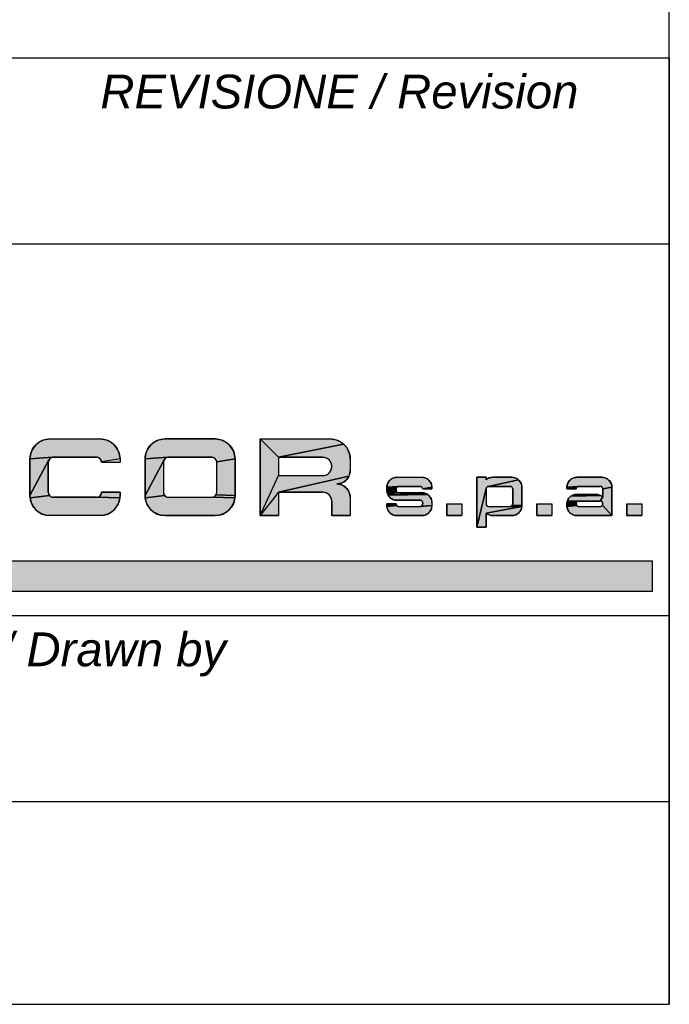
# Model space of a CAD drawing. Extents: x -1598 to 1181, y 8 to 1360.
# Tile 46 of 62: x 1143 to 1181, y 8 to 66. Entities that reach past the tile are written whole.
import ezdxf

# ---------------------------------------------------------------- set-up
doc = ezdxf.new("R2010")
doc.units = 0
doc.header["$LTSCALE"] = 65.395
doc.layers.get('0').update_dxf_attribs({"linetype": 'CONTINUOUS'})
doc.layers.add('7_ALL_NOTE', color=7, linetype='CONTINUOUS')
doc.styles.add('TEXTSTYLE_2', font='ariali.ttf')

# ---------------------------------------------------------------- blocks, each defined once
blk = doc.blocks.new('SICOR_LOGO_BL0', base_point=(1142.225, 40.445))
at = {"linetype": 'CONTINUOUS'}
for points in [[(1144.271, 41.441), (1144.395, 41.447), (1147.352, 41.447), (1147.475, 41.441), (1147.597, 41.421), (1147.717, 41.389), (1147.833, 41.345), (1147.943, 41.289), (1148.047, 41.221), (1148.143, 41.143), (1148.23, 41.056), (1148.308, 40.96), (1148.376, 40.856), (1148.432, 40.745), (1148.476, 40.63), (1148.508, 40.51), (1148.528, 40.388), (1148.534, 40.264), (1147.448, 40.098), (1147.444, 40.129), (1147.436, 40.159), (1147.425, 40.188), (1147.411, 40.215), (1147.394, 40.241), (1147.374, 40.265), (1147.352, 40.287), (1147.328, 40.306), (1147.302, 40.323), (1147.275, 40.337), (1147.246, 40.348), (1147.216, 40.356), (1147.185, 40.361), (1147.154, 40.363), (1144.592, 40.363), (1144.561, 40.361), (1143.212, 40.264), (1143.219, 40.388), (1143.238, 40.51), (1143.27, 40.63), (1143.314, 40.745), (1143.37, 40.856), (1143.438, 40.96), (1143.516, 41.056), (1143.603, 41.143), (1143.7, 41.221), (1143.803, 41.289), (1143.914, 41.345), (1144.029, 41.389), (1144.149, 41.421)], [(1151.072, 41.441), (1151.195, 41.447), (1154.152, 41.447), (1154.276, 41.441), (1154.398, 41.421), (1154.518, 41.389), (1154.633, 41.345), (1154.744, 41.289), (1154.847, 41.221), (1154.944, 41.143), (1155.031, 41.056), (1155.109, 40.96), (1155.176, 40.856), (1155.233, 40.745), (1155.277, 40.63), (1155.309, 40.51), (1155.328, 40.388), (1155.335, 40.264), (1154.249, 40.098), (1154.244, 40.129), (1154.236, 40.159), (1154.225, 40.188), (1154.211, 40.215), (1154.194, 40.241), (1154.175, 40.265), (1154.153, 40.287), (1154.129, 40.306), (1154.103, 40.323), (1154.075, 40.337), (1154.046, 40.348), (1154.017, 40.356), (1153.986, 40.361), (1153.955, 40.363), (1151.393, 40.363), (1151.362, 40.361), (1150.013, 40.264), (1150.019, 40.388), (1150.039, 40.51), (1150.071, 40.63), (1150.115, 40.745), (1150.171, 40.856), (1150.239, 40.96), (1150.316, 41.056), (1150.404, 41.143), (1150.5, 41.221), (1150.604, 41.289), (1150.714, 41.345), (1150.83, 41.389), (1150.949, 41.421)], [(1161.744, 41.143), (1157.897, 40.363), (1156.813, 41.447), (1160.953, 41.447), (1161.076, 41.441), (1161.199, 41.421), (1161.318, 41.389), (1161.434, 41.345), (1161.544, 41.289), (1161.648, 41.221)], [(1157.897, 40.363), (1161.744, 41.143), (1161.832, 41.056), (1161.91, 40.96), (1161.977, 40.856), (1162.033, 40.745), (1162.078, 40.63), (1162.11, 40.51), (1162.129, 40.388), (1162.136, 40.264), (1162.136, 39.574), (1162.131, 39.492), (1162.118, 39.411), (1162.097, 39.331), (1162.067, 39.254), (1157.897, 38.293), (1156.813, 36.913), (1157.897, 39.279), (1160.509, 39.279), (1160.566, 39.282), (1160.622, 39.291), (1160.677, 39.305), (1160.73, 39.326), (1160.78, 39.351), (1160.828, 39.382), (1160.872, 39.418), (1160.912, 39.458), (1160.948, 39.502), (1160.979, 39.55), (1161.005, 39.6), (1161.025, 39.653), (1161.04, 39.708), (1161.048, 39.764), (1161.051, 39.821), (1161.048, 39.878), (1161.04, 39.934), (1161.025, 39.988), (1161.005, 40.041), (1160.979, 40.092), (1160.948, 40.139), (1160.912, 40.184), (1160.872, 40.224), (1160.828, 40.259), (1160.78, 40.29), (1160.73, 40.316), (1160.677, 40.336), (1160.622, 40.351), (1160.566, 40.36), (1160.509, 40.363)], [(1144.372, 40.265), (1144.353, 40.241), (1144.336, 40.215), (1143.212, 38.096), (1143.212, 40.264), (1144.561, 40.361), (1144.53, 40.356), (1144.501, 40.348), (1144.472, 40.337), (1144.444, 40.323), (1144.418, 40.306), (1144.394, 40.287)], [(1144.353, 38.119), (1144.372, 38.095), (1143.219, 37.972), (1143.212, 38.096), (1144.336, 40.215), (1144.322, 40.188), (1144.311, 40.159), (1144.303, 40.129), (1144.298, 40.098), (1144.296, 40.067), (1144.296, 38.293), (1144.298, 38.262), (1144.303, 38.232), (1144.311, 38.202), (1144.322, 38.173), (1144.336, 38.145)], [(1151.173, 40.265), (1151.153, 40.241), (1151.136, 40.215), (1150.013, 38.096), (1150.013, 40.264), (1151.362, 40.361), (1151.331, 40.356), (1151.301, 40.348), (1151.272, 40.337), (1151.245, 40.323), (1151.219, 40.306), (1151.195, 40.287)], [(1151.153, 38.119), (1151.173, 38.095), (1150.019, 37.972), (1150.013, 38.096), (1151.136, 40.215), (1151.122, 40.188), (1151.111, 40.159), (1151.103, 40.129), (1151.098, 40.098), (1151.097, 40.067), (1151.097, 38.293), (1151.098, 38.262), (1151.103, 38.232), (1151.111, 38.202), (1151.122, 38.173), (1151.136, 38.145)], [(1154.249, 40.098), (1155.335, 40.264), (1155.335, 38.096), (1154.211, 38.145), (1154.225, 38.173), (1154.236, 38.202), (1154.244, 38.232), (1154.249, 38.262), (1154.251, 38.293), (1154.251, 40.067)], [(1157.897, 38.293), (1162.067, 39.254), (1162.03, 39.18), (1161.985, 39.111), (1161.933, 39.047), (1161.875, 38.989), (1161.811, 38.937), (1161.741, 38.892), (1161.668, 38.854), (1161.591, 38.825), (1161.347, 38.786), (1161.429, 38.782), (1161.511, 38.769), (1161.591, 38.747), (1161.668, 38.718), (1161.741, 38.68), (1161.811, 38.635), (1161.875, 38.583), (1161.933, 38.525), (1161.985, 38.461), (1162.03, 38.392), (1162.067, 38.318), (1162.097, 38.241), (1162.118, 38.161), (1162.131, 38.08), (1162.136, 37.998), (1162.136, 36.913), (1161.051, 36.913), (1161.051, 37.751), (1161.048, 37.808), (1161.04, 37.864), (1161.025, 37.919), (1161.005, 37.972), (1160.979, 38.022), (1160.948, 38.07), (1160.912, 38.114), (1160.872, 38.154), (1160.828, 38.19), (1160.78, 38.221), (1160.73, 38.246), (1160.677, 38.267), (1160.622, 38.281), (1160.566, 38.29), (1160.509, 38.293)], [(1164.836, 39.177), (1164.898, 39.18), (1166.377, 39.18), (1166.438, 39.177), (1166.5, 39.167), (1166.559, 39.151), (1166.617, 39.129), (1166.672, 39.101), (1166.724, 39.067), (1166.772, 39.028), (1166.816, 38.985), (1166.855, 38.936), (1166.889, 38.885), (1166.917, 38.829), (1166.939, 38.772), (1166.955, 38.712), (1166.965, 38.651), (1166.968, 38.589), (1166.425, 38.506), (1166.423, 38.521), (1166.419, 38.536), (1166.413, 38.55), (1166.406, 38.564), (1166.398, 38.577), (1166.388, 38.589), (1166.377, 38.6), (1166.365, 38.61), (1166.352, 38.618), (1166.338, 38.625), (1166.324, 38.631), (1166.309, 38.635), (1166.294, 38.637), (1166.278, 38.638), (1164.997, 38.638), (1164.981, 38.637), (1164.307, 38.589), (1164.31, 38.651), (1164.32, 38.712), (1164.336, 38.772), (1164.358, 38.829), (1164.386, 38.885), (1164.42, 38.936), (1164.459, 38.985), (1164.503, 39.028), (1164.551, 39.067), (1164.603, 39.101), (1164.658, 39.129), (1164.715, 39.151), (1164.775, 39.167)], [(1170.519, 39.179), (1170.562, 39.18), (1171.696, 39.18), (1171.758, 39.177), (1171.819, 39.167), (1171.879, 39.151), (1171.936, 39.129), (1171.992, 39.101), (1172.043, 39.067), (1172.092, 39.028), (1170.285, 38.635), (1170.27, 38.631), (1170.256, 38.625), (1170.242, 38.618), (1170.229, 38.61), (1170.217, 38.6), (1170.206, 38.589), (1170.196, 38.577), (1170.188, 38.564), (1170.181, 38.55), (1170.175, 38.536), (1170.171, 38.521), (1169.626, 36.223), (1169.626, 39.18), (1170.168, 39.18), (1170.168, 39.03), (1170.201, 39.057), (1170.236, 39.082), (1170.273, 39.105), (1170.312, 39.124), (1170.351, 39.141), (1170.392, 39.155), (1170.434, 39.166), (1170.476, 39.174)], [(1175.478, 39.177), (1175.54, 39.18), (1177.018, 39.18), (1177.08, 39.177), (1177.141, 39.167), (1177.201, 39.151), (1177.259, 39.129), (1177.314, 39.101), (1177.366, 39.067), (1177.414, 39.028), (1177.458, 38.985), (1177.497, 38.936), (1177.53, 38.885), (1177.558, 38.829), (1177.581, 38.772), (1177.597, 38.712), (1177.606, 38.651), (1177.609, 38.589), (1177.067, 38.506), (1177.064, 38.521), (1177.06, 38.536), (1177.055, 38.55), (1177.048, 38.564), (1177.039, 38.577), (1177.029, 38.589), (1177.018, 38.6), (1177.006, 38.61), (1176.993, 38.618), (1176.98, 38.625), (1176.965, 38.631), (1176.95, 38.635), (1176.935, 38.637), (1176.92, 38.638), (1175.638, 38.638), (1175.623, 38.637), (1174.948, 38.589), (1174.952, 38.651), (1174.961, 38.712), (1174.977, 38.772), (1174.999, 38.829), (1175.028, 38.885), (1175.061, 38.936), (1175.1, 38.985), (1175.144, 39.028), (1175.192, 39.067), (1175.244, 39.101), (1175.299, 39.129), (1175.357, 39.151), (1175.417, 39.167)], [(1164.887, 38.589), (1164.877, 38.577), (1164.307, 38.412), (1164.307, 38.589), (1164.981, 38.637), (1164.966, 38.635), (1164.951, 38.631), (1164.937, 38.625), (1164.923, 38.618), (1164.91, 38.61), (1164.898, 38.6)], [(1164.849, 38.421), (1164.85, 38.406), (1164.31, 38.35), (1164.307, 38.412), (1164.877, 38.577), (1164.869, 38.564), (1164.862, 38.55), (1164.856, 38.536), (1164.852, 38.521), (1164.85, 38.506), (1164.849, 38.49)], [(1171.597, 37.455), (1171.613, 37.456), (1172.284, 37.443), (1170.168, 37.064), (1170.168, 36.223), (1169.626, 36.223), (1170.171, 38.521), (1170.169, 38.506), (1170.168, 38.49), (1170.168, 37.603), (1170.169, 37.588), (1170.171, 37.573), (1170.175, 37.558), (1170.181, 37.543), (1170.188, 37.529), (1170.196, 37.516), (1170.206, 37.504), (1170.217, 37.493), (1170.229, 37.484), (1170.242, 37.475), (1170.256, 37.468), (1170.27, 37.463), (1170.285, 37.459), (1170.301, 37.456), (1170.316, 37.455)], [(1170.316, 38.638), (1170.301, 38.637), (1170.285, 38.635), (1172.092, 39.028), (1172.135, 38.985), (1172.174, 38.936), (1172.208, 38.885), (1172.236, 38.829), (1172.258, 38.772), (1172.274, 38.712), (1172.284, 38.651), (1172.287, 38.589), (1172.287, 38.49), (1172.287, 37.505), (1171.725, 37.529), (1171.732, 37.543), (1171.738, 37.558), (1171.742, 37.573), (1171.744, 37.588), (1171.745, 37.603), (1171.745, 38.49), (1171.744, 38.506), (1171.742, 38.521), (1171.738, 38.536), (1171.732, 38.55), (1171.725, 38.564), (1171.717, 38.577), (1171.707, 38.589), (1171.696, 38.6), (1171.684, 38.61), (1171.671, 38.618), (1171.657, 38.625), (1171.643, 38.631), (1171.628, 38.635), (1171.613, 38.637), (1171.597, 38.638)], [(1175.528, 38.589), (1175.519, 38.577), (1174.948, 38.49), (1174.948, 38.589), (1175.623, 38.637), (1175.608, 38.635), (1175.593, 38.631), (1175.578, 38.625), (1175.564, 38.618), (1175.551, 38.61), (1175.539, 38.6)], [(1175.491, 38.506), (1175.49, 38.49), (1174.948, 38.49), (1175.519, 38.577), (1175.51, 38.564), (1175.503, 38.55), (1175.498, 38.536), (1175.494, 38.521)], [(1177.067, 38.506), (1177.609, 38.589), (1177.609, 38.49), (1177.609, 36.913), (1177.048, 37.529), (1177.055, 37.543), (1177.06, 37.558), (1177.064, 37.573), (1177.067, 37.588), (1177.067, 37.628), (1177.067, 37.643), (1177.064, 37.659), (1177.06, 37.674), (1177.055, 37.688), (1177.048, 37.702), (1177.039, 37.715), (1177.029, 37.727), (1177.018, 37.738), (1177.006, 37.748), (1176.993, 37.756), (1176.98, 37.763), (1176.965, 37.769), (1176.95, 37.773), (1176.935, 37.775), (1176.92, 37.776), (1177.067, 38.019), (1177.067, 38.49)], [(1147.154, 37.998), (1147.185, 37.999), (1148.528, 37.972), (1148.508, 37.85), (1148.476, 37.731), (1148.432, 37.615), (1148.376, 37.505), (1148.308, 37.401), (1148.23, 37.305), (1148.143, 37.217), (1148.047, 37.139), (1147.943, 37.072), (1147.833, 37.016), (1147.717, 36.971), (1147.597, 36.939), (1147.475, 36.92), (1147.352, 36.913), (1144.395, 36.913), (1144.271, 36.92), (1144.149, 36.939), (1144.029, 36.971), (1143.914, 37.016), (1143.803, 37.072), (1143.7, 37.139), (1143.603, 37.217), (1143.516, 37.305), (1143.438, 37.401), (1143.37, 37.505), (1143.314, 37.615), (1143.27, 37.731), (1143.238, 37.85), (1143.219, 37.972), (1144.372, 38.095), (1144.394, 38.073), (1144.418, 38.054), (1144.444, 38.037), (1144.472, 38.023), (1144.501, 38.012), (1144.53, 38.004), (1144.561, 37.999), (1144.592, 37.998)], [(1147.448, 38.262), (1147.45, 38.293), (1148.534, 38.293), (1148.534, 38.096), (1148.528, 37.972), (1147.185, 37.999), (1147.216, 38.004), (1147.246, 38.012), (1147.275, 38.023), (1147.302, 38.037), (1147.328, 38.054), (1147.352, 38.073), (1147.374, 38.095), (1147.394, 38.119), (1147.411, 38.145), (1147.425, 38.173), (1147.436, 38.202), (1147.444, 38.232)], [(1153.955, 37.998), (1153.986, 37.999), (1155.328, 37.972), (1155.309, 37.85), (1155.277, 37.731), (1155.233, 37.615), (1155.176, 37.505), (1155.109, 37.401), (1155.031, 37.305), (1154.944, 37.217), (1154.847, 37.139), (1154.744, 37.072), (1154.633, 37.016), (1154.518, 36.971), (1154.398, 36.939), (1154.276, 36.92), (1154.152, 36.913), (1151.195, 36.913), (1151.072, 36.92), (1150.949, 36.939), (1150.83, 36.971), (1150.714, 37.016), (1150.604, 37.072), (1150.5, 37.139), (1150.404, 37.217), (1150.316, 37.305), (1150.239, 37.401), (1150.171, 37.505), (1150.115, 37.615), (1150.071, 37.731), (1150.039, 37.85), (1150.019, 37.972), (1151.173, 38.095), (1151.195, 38.073), (1151.219, 38.054), (1151.245, 38.037), (1151.272, 38.023), (1151.301, 38.012), (1151.331, 38.004), (1151.362, 37.999), (1151.393, 37.998)], [(1154.194, 38.119), (1154.211, 38.145), (1155.335, 38.096), (1155.328, 37.972), (1153.986, 37.999), (1154.017, 38.004), (1154.046, 38.012), (1154.075, 38.023), (1154.103, 38.037), (1154.129, 38.054), (1154.153, 38.073), (1154.175, 38.095)], [(1164.862, 38.361), (1164.869, 38.347), (1164.32, 38.289), (1164.31, 38.35), (1164.85, 38.406), (1164.852, 38.39), (1164.856, 38.376)], [(1164.923, 38.293), (1164.937, 38.286), (1164.336, 38.229), (1164.32, 38.289), (1164.869, 38.347), (1164.877, 38.334), (1164.887, 38.322), (1164.898, 38.311), (1164.91, 38.302)], [(1166.559, 38.244), (1166.617, 38.222), (1164.358, 38.171), (1164.336, 38.229), (1164.937, 38.286), (1164.951, 38.281), (1164.966, 38.277), (1164.981, 38.274), (1164.997, 38.273), (1166.377, 38.273), (1166.438, 38.27), (1166.5, 38.26)], [(1166.672, 38.194), (1166.724, 38.16), (1164.386, 38.116), (1164.358, 38.171), (1166.617, 38.222)], [(1166.772, 38.121), (1166.816, 38.078), (1166.855, 38.03), (1166.889, 37.978), (1166.917, 37.923), (1166.939, 37.865), (1166.955, 37.805), (1166.965, 37.744), (1166.968, 37.682), (1166.968, 37.505), (1166.352, 37.475), (1166.365, 37.484), (1166.377, 37.493), (1166.388, 37.504), (1166.398, 37.516), (1166.406, 37.529), (1166.413, 37.543), (1166.419, 37.558), (1166.423, 37.573), (1166.425, 37.588), (1166.426, 37.603), (1166.426, 37.672), (1166.425, 37.688), (1166.423, 37.703), (1166.419, 37.718), (1166.413, 37.732), (1166.406, 37.746), (1166.398, 37.759), (1166.388, 37.771), (1166.377, 37.782), (1166.365, 37.792), (1166.352, 37.8), (1166.338, 37.807), (1166.324, 37.813), (1166.309, 37.817), (1166.294, 37.819), (1166.278, 37.82), (1164.898, 37.82), (1164.836, 37.823), (1164.775, 37.833), (1164.715, 37.849), (1164.658, 37.871), (1164.603, 37.899), (1164.551, 37.933), (1164.503, 37.972), (1164.459, 38.016), (1164.42, 38.064), (1164.386, 38.116), (1166.724, 38.16)], [(1176.999, 38.072), (1177.034, 38.047), (1177.067, 38.019), (1176.92, 37.776), (1175.663, 37.776), (1174.976, 37.782), (1174.997, 37.837), (1175.024, 37.889), (1175.056, 37.938), (1175.093, 37.984), (1175.134, 38.026), (1175.18, 38.063), (1176.962, 38.095)], [(1176.843, 38.145), (1176.884, 38.131), (1176.924, 38.114), (1176.962, 38.095), (1175.18, 38.063), (1175.229, 38.095), (1175.282, 38.121), (1175.337, 38.142), (1176.802, 38.156)], [(1176.716, 38.168), (1176.759, 38.164), (1176.802, 38.156), (1175.337, 38.142), (1175.393, 38.158), (1175.451, 38.167), (1175.51, 38.17), (1176.673, 38.17)], [(1164.877, 37.516), (1164.887, 37.504), (1164.31, 37.443), (1164.307, 37.505), (1164.307, 37.603), (1164.849, 37.603), (1164.85, 37.588), (1164.852, 37.573), (1164.856, 37.558), (1164.862, 37.543), (1164.869, 37.529)], [(1166.278, 37.455), (1166.294, 37.456), (1166.968, 37.505), (1166.965, 37.443), (1166.955, 37.382), (1166.939, 37.322), (1166.917, 37.264), (1166.889, 37.209), (1166.855, 37.157), (1166.816, 37.109), (1166.772, 37.065), (1166.724, 37.026), (1166.672, 36.993), (1166.617, 36.964), (1166.559, 36.942), (1166.5, 36.926), (1166.438, 36.917), (1166.377, 36.913), (1164.898, 36.913), (1164.836, 36.917), (1164.775, 36.926), (1164.715, 36.942), (1164.658, 36.964), (1164.603, 36.993), (1164.551, 37.026), (1164.503, 37.065), (1164.459, 37.109), (1164.42, 37.157), (1164.386, 37.209), (1164.358, 37.264), (1164.336, 37.322), (1164.32, 37.382), (1164.31, 37.443), (1164.887, 37.504), (1164.898, 37.493), (1164.91, 37.484), (1164.923, 37.475), (1164.937, 37.468), (1164.951, 37.463), (1164.966, 37.459), (1164.981, 37.456), (1164.997, 37.455)], [(1166.352, 37.475), (1166.968, 37.505), (1166.294, 37.456), (1166.309, 37.459), (1166.324, 37.463), (1166.338, 37.468)], [(1170.168, 37.064), (1172.284, 37.443), (1172.274, 37.382), (1172.258, 37.322), (1172.236, 37.264), (1172.208, 37.209), (1172.174, 37.157), (1172.135, 37.109), (1172.092, 37.065), (1172.043, 37.026), (1171.992, 36.993), (1171.936, 36.964), (1171.879, 36.942), (1171.819, 36.926), (1171.758, 36.917), (1171.696, 36.913), (1170.562, 36.913), (1170.519, 36.915), (1170.476, 36.92), (1170.434, 36.927), (1170.392, 36.938), (1170.351, 36.952), (1170.312, 36.969), (1170.273, 36.989), (1170.236, 37.011), (1170.201, 37.036)], [(1171.717, 37.516), (1171.725, 37.529), (1172.287, 37.505), (1172.284, 37.443), (1171.613, 37.456), (1171.628, 37.459), (1171.643, 37.463), (1171.657, 37.468), (1171.671, 37.475), (1171.684, 37.484), (1171.696, 37.493), (1171.707, 37.504)], [(1175.505, 37.673), (1175.499, 37.657), (1174.948, 37.603), (1174.951, 37.667), (1175.535, 37.719), (1175.523, 37.705), (1175.514, 37.69)], [(1175.491, 37.621), (1175.49, 37.603), (1174.948, 37.505), (1174.948, 37.603), (1175.499, 37.657), (1175.494, 37.639)], [(1175.519, 37.516), (1175.528, 37.504), (1174.952, 37.443), (1174.948, 37.505), (1175.49, 37.603), (1175.491, 37.588), (1175.494, 37.573), (1175.498, 37.558), (1175.503, 37.543), (1175.51, 37.529)], [(1175.548, 37.731), (1175.535, 37.719), (1174.951, 37.667), (1174.961, 37.725), (1174.976, 37.782), (1175.645, 37.775), (1175.627, 37.772), (1175.61, 37.767), (1175.593, 37.761), (1175.577, 37.753), (1175.562, 37.743)], [(1176.92, 37.455), (1176.935, 37.456), (1176.95, 37.459), (1176.965, 37.463), (1176.98, 37.468), (1176.993, 37.475), (1177.006, 37.484), (1177.018, 37.493), (1177.029, 37.504), (1177.039, 37.516), (1177.048, 37.529), (1177.609, 36.913), (1175.54, 36.913), (1175.478, 36.917), (1175.417, 36.926), (1175.357, 36.942), (1175.299, 36.964), (1175.244, 36.993), (1175.192, 37.026), (1175.144, 37.065), (1175.1, 37.109), (1175.061, 37.157), (1175.028, 37.209), (1174.999, 37.264), (1174.977, 37.322), (1174.961, 37.382), (1174.952, 37.443), (1175.528, 37.504), (1175.539, 37.493), (1175.551, 37.484), (1175.564, 37.475), (1175.578, 37.468), (1175.593, 37.463), (1175.608, 37.459), (1175.623, 37.456), (1175.638, 37.455)]]:
    blk.add_hatch(color=1, dxfattribs=at).paths.add_polyline_path(points)
at = {"color": 1, "linetype": 'CONTINUOUS'}
for p, q in [((1144.395, 41.447), (1147.352, 41.447)), ((1154.152, 41.447), (1151.195, 41.447)), ((1156.813, 41.447), (1156.813, 36.913)), ((1156.813, 41.447), (1160.953, 41.447)), ((1156.813, 36.913), (1156.813, 41.447)), ((1156.813, 41.447), (1160.953, 41.447)), ((1143.212, 40.264), (1143.212, 38.096)), ((1144.592, 40.363), (1147.154, 40.363)), ((1148.534, 40.264), (1148.536, 40.067)), ((1150.013, 40.264), (1150.013, 38.096)), ((1150.013, 40.264), (1150.013, 38.096)), ((1151.393, 40.363), (1153.955, 40.363)), ((1155.335, 38.096), (1155.335, 40.264)), ((1155.335, 38.096), (1155.335, 40.264)), ((1156.813, 40.264), (1156.813, 39.18)), ((1156.813, 40.264), (1156.813, 39.18)), ((1157.897, 40.363), (1160.509, 40.363)), ((1157.897, 40.363), (1157.897, 39.279)), ((1160.509, 40.363), (1157.897, 40.363)), ((1157.897, 40.363), (1157.897, 39.279)), ((1162.136, 40.264), (1162.136, 39.574)), ((1162.136, 40.264), (1162.136, 40.067)), ((1162.136, 40.264), (1162.136, 39.574)), ((1144.296, 38.293), (1144.296, 40.067)), ((1147.45, 40.067), (1148.536, 40.067)), ((1151.097, 40.067), (1151.097, 38.293)), ((1151.097, 40.067), (1151.097, 38.293)), ((1154.251, 38.293), (1154.251, 40.067)), ((1154.251, 38.293), (1154.251, 40.067)), ((1157.897, 40.067), (1157.897, 40.018)), ((1157.897, 39.279), (1160.509, 39.279)), ((1157.897, 39.279), (1160.509, 39.279)), ((1164.898, 39.18), (1166.377, 39.18)), ((1164.898, 39.18), (1166.377, 39.18)), ((1170.168, 39.18), (1169.626, 39.18)), ((1169.626, 39.18), (1169.626, 36.223)), ((1169.626, 39.18), (1169.626, 36.223)), ((1170.168, 39.18), (1169.626, 39.18)), ((1170.168, 39.18), (1170.168, 39.03)), ((1170.168, 39.03), (1170.168, 39.18)), ((1170.562, 39.18), (1171.696, 39.18)), ((1171.696, 39.18), (1170.562, 39.18)), ((1175.54, 39.18), (1177.018, 39.18)), ((1177.018, 39.18), (1175.54, 39.18)), ((1164.307, 38.589), (1164.307, 38.412)), ((1164.307, 38.412), (1164.307, 38.589)), ((1164.849, 38.49), (1164.849, 38.421)), ((1164.849, 38.49), (1164.849, 38.421)), ((1164.997, 38.638), (1166.278, 38.638)), ((1166.278, 38.638), (1164.997, 38.638)), ((1166.426, 38.49), (1166.968, 38.49)), ((1166.968, 38.49), (1166.426, 38.49)), ((1166.968, 38.589), (1166.968, 38.49)), ((1166.968, 38.589), (1166.968, 38.49)), ((1169.626, 38.589), (1169.626, 38.367)), ((1170.168, 38.49), (1170.168, 37.603)), ((1170.168, 38.49), (1170.168, 38.466)), ((1170.168, 38.49), (1170.168, 37.603)), ((1170.316, 38.638), (1171.597, 38.638)), ((1171.597, 38.638), (1170.316, 38.638)), ((1171.745, 38.49), (1171.745, 37.628)), ((1171.745, 37.628), (1171.745, 38.49)), ((1172.287, 38.589), (1172.287, 38.49)), ((1172.287, 38.49), (1172.287, 38.589)), ((1172.287, 38.49), (1172.287, 37.505)), ((1172.287, 37.505), (1172.287, 38.49)), ((1174.948, 38.589), (1174.948, 38.49)), ((1174.948, 38.589), (1174.948, 38.49)), ((1175.49, 38.49), (1174.948, 38.49)), ((1174.948, 38.49), (1175.49, 38.49)), ((1175.638, 38.638), (1176.92, 38.638)), ((1175.638, 38.638), (1176.92, 38.638)), ((1177.067, 38.49), (1177.067, 38.019)), ((1177.067, 38.49), (1177.067, 38.019)), ((1177.609, 38.589), (1177.609, 38.49)), ((1177.609, 38.49), (1177.609, 38.589)), ((1177.609, 38.49), (1177.609, 36.913)), ((1177.609, 36.913), (1177.609, 38.49)), ((1147.154, 37.998), (1144.592, 37.998)), ((1148.534, 38.293), (1147.45, 38.293)), ((1148.534, 38.096), (1148.534, 38.293)), ((1151.393, 37.998), (1153.955, 37.998)), ((1151.393, 37.998), (1153.955, 37.998)), ((1157.897, 38.293), (1157.897, 36.913)), ((1157.897, 38.293), (1160.509, 38.293)), ((1160.509, 38.293), (1157.897, 38.293)), ((1157.897, 38.293), (1157.897, 36.913)), ((1162.136, 37.998), (1162.136, 36.913)), ((1162.136, 37.998), (1162.136, 36.913)), ((1164.997, 38.273), (1166.377, 38.273)), ((1164.997, 38.273), (1166.377, 38.273)), ((1175.51, 38.17), (1176.673, 38.17)), ((1176.673, 38.17), (1175.51, 38.17)), ((1161.051, 37.751), (1161.051, 36.913)), ((1161.051, 36.913), (1161.051, 37.751)), ((1164.849, 37.603), (1164.307, 37.603)), ((1164.307, 37.505), (1164.307, 37.603)), ((1164.307, 37.505), (1164.307, 37.603)), ((1164.307, 37.603), (1164.849, 37.603)), ((1164.898, 37.82), (1166.278, 37.82)), ((1166.278, 37.82), (1164.898, 37.82)), ((1164.997, 37.455), (1166.278, 37.455)), ((1164.997, 37.455), (1166.278, 37.455)), ((1166.426, 37.672), (1166.426, 37.603)), ((1166.426, 37.603), (1166.426, 37.672)), ((1166.968, 37.682), (1166.968, 37.505)), ((1166.968, 37.682), (1166.968, 37.505)), ((1167.852, 37.603), (1168.739, 37.603)), ((1167.852, 37.603), (1167.852, 36.913)), ((1167.852, 36.913), (1167.852, 37.603)), ((1167.852, 37.603), (1168.739, 37.603)), ((1168.739, 37.603), (1168.739, 36.913)), ((1168.739, 37.603), (1168.739, 36.913)), ((1169.626, 37.603), (1169.626, 37.505)), ((1170.316, 37.455), (1171.597, 37.455)), ((1170.316, 37.455), (1171.597, 37.455)), ((1171.745, 37.628), (1171.745, 37.603)), ((1171.745, 37.603), (1171.745, 37.628)), ((1173.174, 37.603), (1174.061, 37.603)), ((1173.174, 37.603), (1173.174, 36.913)), ((1173.174, 36.913), (1173.174, 37.603)), ((1173.174, 37.603), (1174.061, 37.603)), ((1174.061, 37.603), (1174.061, 36.913)), ((1174.061, 37.603), (1174.061, 36.913)), ((1174.948, 37.603), (1174.948, 37.608)), ((1174.948, 37.608), (1174.948, 37.603)), ((1174.948, 37.603), (1174.948, 37.505)), ((1174.948, 37.603), (1174.948, 37.505)), ((1175.638, 37.455), (1176.92, 37.455)), ((1175.638, 37.455), (1176.92, 37.455)), ((1175.663, 37.776), (1176.92, 37.776)), ((1176.92, 37.776), (1175.663, 37.776)), ((1177.067, 37.628), (1177.067, 37.603)), ((1177.067, 37.603), (1177.067, 37.628)), ((1177.609, 37.726), (1177.609, 37.505)), ((1178.497, 37.603), (1179.384, 37.603)), ((1178.497, 37.603), (1178.497, 36.913)), ((1178.497, 36.913), (1178.497, 37.603)), ((1178.497, 37.603), (1179.384, 37.603)), ((1179.384, 37.603), (1179.384, 36.913)), ((1179.384, 37.603), (1179.384, 36.913)), ((1147.352, 36.913), (1144.395, 36.913)), ((1151.195, 36.913), (1154.152, 36.913)), ((1151.195, 36.913), (1154.152, 36.913)), ((1156.813, 36.913), (1157.897, 36.913)), ((1157.897, 36.913), (1156.813, 36.913)), ((1161.051, 36.913), (1162.136, 36.913)), ((1162.136, 36.913), (1161.051, 36.913)), ((1164.898, 36.913), (1166.377, 36.913)), ((1166.377, 36.913), (1164.898, 36.913)), ((1167.852, 36.913), (1168.739, 36.913)), ((1168.739, 36.913), (1167.852, 36.913)), ((1170.168, 37.064), (1170.168, 36.223)), ((1170.168, 36.223), (1170.168, 37.064)), ((1170.562, 36.913), (1171.696, 36.913)), ((1170.562, 36.913), (1171.696, 36.913)), ((1173.174, 36.913), (1174.061, 36.913)), ((1174.061, 36.913), (1173.174, 36.913)), ((1175.54, 36.913), (1177.609, 36.913)), ((1175.54, 36.913), (1177.609, 36.913)), ((1178.497, 36.913), (1179.384, 36.913)), ((1179.384, 36.913), (1178.497, 36.913)), ((1170.168, 36.223), (1169.626, 36.223)), ((1169.626, 36.223), (1170.168, 36.223)), ((1180.003, 34.226), (1126.364, 34.226)), ((1180.003, 34.226), (1126.364, 34.226)), ((1180.003, 34.226), (1126.364, 34.226)), ((1180.003, 32.448), (1180.003, 34.226)), ((1180.003, 32.448), (1180.003, 34.226)), ((1180.003, 32.448), (1180.003, 34.226)), ((1109.78, 32.448), (1180.003, 32.448)), ((1109.78, 32.448), (1180.003, 32.448)), ((1109.78, 32.448), (1180.003, 32.448))]:
    blk.add_line(p, q, dxfattribs=at)
for points in [[(1144.271, 41.441), (1144.395, 41.447), (1147.352, 41.447), (1147.475, 41.441), (1147.597, 41.421), (1147.717, 41.389), (1147.833, 41.345), (1147.943, 41.289), (1148.047, 41.221), (1148.143, 41.143), (1148.23, 41.056), (1148.308, 40.96), (1148.376, 40.856), (1148.432, 40.745), (1148.476, 40.63), (1148.508, 40.51), (1148.528, 40.388), (1148.534, 40.264), (1147.448, 40.098), (1147.444, 40.129), (1147.436, 40.159), (1147.425, 40.188), (1147.411, 40.215), (1147.394, 40.241), (1147.374, 40.265), (1147.352, 40.287), (1147.328, 40.306), (1147.302, 40.323), (1147.275, 40.337), (1147.246, 40.348), (1147.216, 40.356), (1147.185, 40.361), (1147.154, 40.363), (1144.592, 40.363), (1144.561, 40.361), (1143.212, 40.264), (1143.219, 40.388), (1143.238, 40.51), (1143.27, 40.63), (1143.314, 40.745), (1143.37, 40.856), (1143.438, 40.96), (1143.516, 41.056), (1143.603, 41.143), (1143.7, 41.221), (1143.803, 41.289), (1143.914, 41.345), (1144.029, 41.389), (1144.149, 41.421), (1144.271, 41.441)], [(1151.072, 41.441), (1151.195, 41.447), (1154.152, 41.447), (1154.276, 41.441), (1154.398, 41.421), (1154.518, 41.389), (1154.633, 41.345), (1154.744, 41.289), (1154.847, 41.221), (1154.944, 41.143), (1155.031, 41.056), (1155.109, 40.96), (1155.176, 40.856), (1155.233, 40.745), (1155.277, 40.63), (1155.309, 40.51), (1155.328, 40.388), (1155.335, 40.264), (1154.249, 40.098), (1154.244, 40.129), (1154.236, 40.159), (1154.225, 40.188), (1154.211, 40.215), (1154.194, 40.241), (1154.175, 40.265), (1154.153, 40.287), (1154.129, 40.306), (1154.103, 40.323), (1154.075, 40.337), (1154.046, 40.348), (1154.017, 40.356), (1153.986, 40.361), (1153.955, 40.363), (1151.393, 40.363), (1151.362, 40.361), (1150.013, 40.264), (1150.019, 40.388), (1150.039, 40.51), (1150.071, 40.63), (1150.115, 40.745), (1150.171, 40.856), (1150.239, 40.96), (1150.316, 41.056), (1150.404, 41.143), (1150.5, 41.221), (1150.604, 41.289), (1150.714, 41.345), (1150.83, 41.389), (1150.949, 41.421), (1151.072, 41.441)], [(1161.744, 41.143), (1157.897, 40.363), (1156.813, 41.447), (1160.953, 41.447), (1161.076, 41.441), (1161.199, 41.421), (1161.318, 41.389), (1161.434, 41.345), (1161.544, 41.289), (1161.648, 41.221), (1161.744, 41.143)], [(1157.897, 40.363), (1161.744, 41.143), (1161.832, 41.056), (1161.91, 40.96), (1161.977, 40.856), (1162.033, 40.745), (1162.078, 40.63), (1162.11, 40.51), (1162.129, 40.388), (1162.136, 40.264), (1162.136, 39.574), (1162.131, 39.492), (1162.118, 39.411), (1162.097, 39.331), (1162.067, 39.254), (1157.897, 38.293), (1156.813, 36.913), (1157.897, 39.279), (1160.509, 39.279), (1160.566, 39.282), (1160.622, 39.291), (1160.677, 39.305), (1160.73, 39.326), (1160.78, 39.351), (1160.828, 39.382), (1160.872, 39.418), (1160.912, 39.458), (1160.948, 39.502), (1160.979, 39.55), (1161.005, 39.6), (1161.025, 39.653), (1161.04, 39.708), (1161.048, 39.764), (1161.051, 39.821), (1161.048, 39.878), (1161.04, 39.934), (1161.025, 39.988), (1161.005, 40.041), (1160.979, 40.092), (1160.948, 40.139), (1160.912, 40.184), (1160.872, 40.224), (1160.828, 40.259), (1160.78, 40.29), (1160.73, 40.316), (1160.677, 40.336), (1160.622, 40.351), (1160.566, 40.36), (1160.509, 40.363), (1157.897, 40.363)], [(1144.372, 40.265), (1144.353, 40.241), (1144.336, 40.215), (1143.212, 38.096), (1143.212, 40.264), (1144.561, 40.361), (1144.53, 40.356), (1144.501, 40.348), (1144.472, 40.337), (1144.444, 40.323), (1144.418, 40.306), (1144.394, 40.287), (1144.372, 40.265)], [(1144.353, 38.119), (1144.372, 38.095), (1143.219, 37.972), (1143.212, 38.096), (1144.336, 40.215), (1144.322, 40.188), (1144.311, 40.159), (1144.303, 40.129), (1144.298, 40.098), (1144.296, 40.067), (1144.296, 38.293), (1144.298, 38.262), (1144.303, 38.232), (1144.311, 38.202), (1144.322, 38.173), (1144.336, 38.145), (1144.353, 38.119)], [(1151.173, 40.265), (1151.153, 40.241), (1151.136, 40.215), (1150.013, 38.096), (1150.013, 40.264), (1151.362, 40.361), (1151.331, 40.356), (1151.301, 40.348), (1151.272, 40.337), (1151.245, 40.323), (1151.219, 40.306), (1151.195, 40.287), (1151.173, 40.265)], [(1151.153, 38.119), (1151.173, 38.095), (1150.019, 37.972), (1150.013, 38.096), (1151.136, 40.215), (1151.122, 40.188), (1151.111, 40.159), (1151.103, 40.129), (1151.098, 40.098), (1151.097, 40.067), (1151.097, 38.293), (1151.098, 38.262), (1151.103, 38.232), (1151.111, 38.202), (1151.122, 38.173), (1151.136, 38.145), (1151.153, 38.119)], [(1154.249, 40.098), (1155.335, 40.264), (1155.335, 38.096), (1154.211, 38.145), (1154.225, 38.173), (1154.236, 38.202), (1154.244, 38.232), (1154.249, 38.262), (1154.251, 38.293), (1154.251, 40.067), (1154.249, 40.098)], [(1157.897, 38.293), (1162.067, 39.254), (1162.03, 39.18), (1161.985, 39.111), (1161.933, 39.047), (1161.875, 38.989), (1161.811, 38.937), (1161.741, 38.892), (1161.668, 38.854), (1161.591, 38.825), (1161.347, 38.786), (1161.429, 38.782), (1161.511, 38.769), (1161.591, 38.747), (1161.668, 38.718), (1161.741, 38.68), (1161.811, 38.635), (1161.875, 38.583), (1161.933, 38.525), (1161.985, 38.461), (1162.03, 38.392), (1162.067, 38.318), (1162.097, 38.241), (1162.118, 38.161), (1162.131, 38.08), (1162.136, 37.998), (1162.136, 36.913), (1161.051, 36.913), (1161.051, 37.751), (1161.048, 37.808), (1161.04, 37.864), (1161.025, 37.919), (1161.005, 37.972), (1160.979, 38.022), (1160.948, 38.07), (1160.912, 38.114), (1160.872, 38.154), (1160.828, 38.19), (1160.78, 38.221), (1160.73, 38.246), (1160.677, 38.267), (1160.622, 38.281), (1160.566, 38.29), (1160.509, 38.293), (1157.897, 38.293)], [(1164.836, 39.177), (1164.898, 39.18), (1166.377, 39.18), (1166.438, 39.177), (1166.5, 39.167), (1166.559, 39.151), (1166.617, 39.129), (1166.672, 39.101), (1166.724, 39.067), (1166.772, 39.028), (1166.816, 38.985), (1166.855, 38.936), (1166.889, 38.885), (1166.917, 38.829), (1166.939, 38.772), (1166.955, 38.712), (1166.965, 38.651), (1166.968, 38.589), (1166.425, 38.506), (1166.423, 38.521), (1166.419, 38.536), (1166.413, 38.55), (1166.406, 38.564), (1166.398, 38.577), (1166.388, 38.589), (1166.377, 38.6), (1166.365, 38.61), (1166.352, 38.618), (1166.338, 38.625), (1166.324, 38.631), (1166.309, 38.635), (1166.294, 38.637), (1166.278, 38.638), (1164.997, 38.638), (1164.981, 38.637), (1164.307, 38.589), (1164.31, 38.651), (1164.32, 38.712), (1164.336, 38.772), (1164.358, 38.829), (1164.386, 38.885), (1164.42, 38.936), (1164.459, 38.985), (1164.503, 39.028), (1164.551, 39.067), (1164.603, 39.101), (1164.658, 39.129), (1164.715, 39.151), (1164.775, 39.167), (1164.836, 39.177)], [(1170.519, 39.179), (1170.562, 39.18), (1171.696, 39.18), (1171.758, 39.177), (1171.819, 39.167), (1171.879, 39.151), (1171.936, 39.129), (1171.992, 39.101), (1172.043, 39.067), (1172.092, 39.028), (1170.285, 38.635), (1170.27, 38.631), (1170.256, 38.625), (1170.242, 38.618), (1170.229, 38.61), (1170.217, 38.6), (1170.206, 38.589), (1170.196, 38.577), (1170.188, 38.564), (1170.181, 38.55), (1170.175, 38.536), (1170.171, 38.521), (1169.626, 36.223), (1169.626, 39.18), (1170.168, 39.18), (1170.168, 39.03), (1170.201, 39.057), (1170.236, 39.082), (1170.273, 39.105), (1170.312, 39.124), (1170.351, 39.141), (1170.392, 39.155), (1170.434, 39.166), (1170.476, 39.174), (1170.519, 39.179)], [(1175.478, 39.177), (1175.54, 39.18), (1177.018, 39.18), (1177.08, 39.177), (1177.141, 39.167), (1177.201, 39.151), (1177.259, 39.129), (1177.314, 39.101), (1177.366, 39.067), (1177.414, 39.028), (1177.458, 38.985), (1177.497, 38.936), (1177.53, 38.885), (1177.558, 38.829), (1177.581, 38.772), (1177.597, 38.712), (1177.606, 38.651), (1177.609, 38.589), (1177.067, 38.506), (1177.064, 38.521), (1177.06, 38.536), (1177.055, 38.55), (1177.048, 38.564), (1177.039, 38.577), (1177.029, 38.589), (1177.018, 38.6), (1177.006, 38.61), (1176.993, 38.618), (1176.98, 38.625), (1176.965, 38.631), (1176.95, 38.635), (1176.935, 38.637), (1176.92, 38.638), (1175.638, 38.638), (1175.623, 38.637), (1174.948, 38.589), (1174.952, 38.651), (1174.961, 38.712), (1174.977, 38.772), (1174.999, 38.829), (1175.028, 38.885), (1175.061, 38.936), (1175.1, 38.985), (1175.144, 39.028), (1175.192, 39.067), (1175.244, 39.101), (1175.299, 39.129), (1175.357, 39.151), (1175.417, 39.167), (1175.478, 39.177)], [(1164.887, 38.589), (1164.877, 38.577), (1164.307, 38.412), (1164.307, 38.589), (1164.981, 38.637), (1164.966, 38.635), (1164.951, 38.631), (1164.937, 38.625), (1164.923, 38.618), (1164.91, 38.61), (1164.898, 38.6), (1164.887, 38.589)], [(1164.849, 38.421), (1164.85, 38.406), (1164.31, 38.35), (1164.307, 38.412), (1164.877, 38.577), (1164.869, 38.564), (1164.862, 38.55), (1164.856, 38.536), (1164.852, 38.521), (1164.85, 38.506), (1164.849, 38.49), (1164.849, 38.421)], [(1171.597, 37.455), (1171.613, 37.456), (1172.284, 37.443), (1170.168, 37.064), (1170.168, 36.223), (1169.626, 36.223), (1170.171, 38.521), (1170.169, 38.506), (1170.168, 38.49), (1170.168, 37.603), (1170.169, 37.588), (1170.171, 37.573), (1170.175, 37.558), (1170.181, 37.543), (1170.188, 37.529), (1170.196, 37.516), (1170.206, 37.504), (1170.217, 37.493), (1170.229, 37.484), (1170.242, 37.475), (1170.256, 37.468), (1170.27, 37.463), (1170.285, 37.459), (1170.301, 37.456), (1170.316, 37.455), (1171.597, 37.455)], [(1170.316, 38.638), (1170.301, 38.637), (1170.285, 38.635), (1172.092, 39.028), (1172.135, 38.985), (1172.174, 38.936), (1172.208, 38.885), (1172.236, 38.829), (1172.258, 38.772), (1172.274, 38.712), (1172.284, 38.651), (1172.287, 38.589), (1172.287, 38.49), (1172.287, 37.505), (1171.725, 37.529), (1171.732, 37.543), (1171.738, 37.558), (1171.742, 37.573), (1171.744, 37.588), (1171.745, 37.603), (1171.745, 38.49), (1171.744, 38.506), (1171.742, 38.521), (1171.738, 38.536), (1171.732, 38.55), (1171.725, 38.564), (1171.717, 38.577), (1171.707, 38.589), (1171.696, 38.6), (1171.684, 38.61), (1171.671, 38.618), (1171.657, 38.625), (1171.643, 38.631), (1171.628, 38.635), (1171.613, 38.637), (1171.597, 38.638), (1170.316, 38.638)], [(1175.528, 38.589), (1175.519, 38.577), (1174.948, 38.49), (1174.948, 38.589), (1175.623, 38.637), (1175.608, 38.635), (1175.593, 38.631), (1175.578, 38.625), (1175.564, 38.618), (1175.551, 38.61), (1175.539, 38.6), (1175.528, 38.589)], [(1175.491, 38.506), (1175.49, 38.49), (1174.948, 38.49), (1175.519, 38.577), (1175.51, 38.564), (1175.503, 38.55), (1175.498, 38.536), (1175.494, 38.521), (1175.491, 38.506)], [(1177.067, 38.506), (1177.609, 38.589), (1177.609, 38.49), (1177.609, 36.913), (1177.048, 37.529), (1177.055, 37.543), (1177.06, 37.558), (1177.064, 37.573), (1177.067, 37.588), (1177.067, 37.628), (1177.067, 37.643), (1177.064, 37.659), (1177.06, 37.674), (1177.055, 37.688), (1177.048, 37.702), (1177.039, 37.715), (1177.029, 37.727), (1177.018, 37.738), (1177.006, 37.748), (1176.993, 37.756), (1176.98, 37.763), (1176.965, 37.769), (1176.95, 37.773), (1176.935, 37.775), (1176.92, 37.776), (1177.067, 38.019), (1177.067, 38.49), (1177.067, 38.506)], [(1147.154, 37.998), (1147.185, 37.999), (1148.528, 37.972), (1148.508, 37.85), (1148.476, 37.731), (1148.432, 37.615), (1148.376, 37.505), (1148.308, 37.401), (1148.23, 37.305), (1148.143, 37.217), (1148.047, 37.139), (1147.943, 37.072), (1147.833, 37.016), (1147.717, 36.971), (1147.597, 36.939), (1147.475, 36.92), (1147.352, 36.913), (1144.395, 36.913), (1144.271, 36.92), (1144.149, 36.939), (1144.029, 36.971), (1143.914, 37.016), (1143.803, 37.072), (1143.7, 37.139), (1143.603, 37.217), (1143.516, 37.305), (1143.438, 37.401), (1143.37, 37.505), (1143.314, 37.615), (1143.27, 37.731), (1143.238, 37.85), (1143.219, 37.972), (1144.372, 38.095), (1144.394, 38.073), (1144.418, 38.054), (1144.444, 38.037), (1144.472, 38.023), (1144.501, 38.012), (1144.53, 38.004), (1144.561, 37.999), (1144.592, 37.998), (1147.154, 37.998)], [(1147.448, 38.262), (1147.45, 38.293), (1148.534, 38.293), (1148.534, 38.096), (1148.528, 37.972), (1147.185, 37.999), (1147.216, 38.004), (1147.246, 38.012), (1147.275, 38.023), (1147.302, 38.037), (1147.328, 38.054), (1147.352, 38.073), (1147.374, 38.095), (1147.394, 38.119), (1147.411, 38.145), (1147.425, 38.173), (1147.436, 38.202), (1147.444, 38.232), (1147.448, 38.262)], [(1153.955, 37.998), (1153.986, 37.999), (1155.328, 37.972), (1155.309, 37.85), (1155.277, 37.731), (1155.233, 37.615), (1155.176, 37.505), (1155.109, 37.401), (1155.031, 37.305), (1154.944, 37.217), (1154.847, 37.139), (1154.744, 37.072), (1154.633, 37.016), (1154.518, 36.971), (1154.398, 36.939), (1154.276, 36.92), (1154.152, 36.913), (1151.195, 36.913), (1151.072, 36.92), (1150.949, 36.939), (1150.83, 36.971), (1150.714, 37.016), (1150.604, 37.072), (1150.5, 37.139), (1150.404, 37.217), (1150.316, 37.305), (1150.239, 37.401), (1150.171, 37.505), (1150.115, 37.615), (1150.071, 37.731), (1150.039, 37.85), (1150.019, 37.972), (1151.173, 38.095), (1151.195, 38.073), (1151.219, 38.054), (1151.245, 38.037), (1151.272, 38.023), (1151.301, 38.012), (1151.331, 38.004), (1151.362, 37.999), (1151.393, 37.998), (1153.955, 37.998)], [(1154.194, 38.119), (1154.211, 38.145), (1155.335, 38.096), (1155.328, 37.972), (1153.986, 37.999), (1154.017, 38.004), (1154.046, 38.012), (1154.075, 38.023), (1154.103, 38.037), (1154.129, 38.054), (1154.153, 38.073), (1154.175, 38.095), (1154.194, 38.119)], [(1164.862, 38.361), (1164.869, 38.347), (1164.32, 38.289), (1164.31, 38.35), (1164.85, 38.406), (1164.852, 38.39), (1164.856, 38.376), (1164.862, 38.361)], [(1164.923, 38.293), (1164.937, 38.286), (1164.336, 38.229), (1164.32, 38.289), (1164.869, 38.347), (1164.877, 38.334), (1164.887, 38.322), (1164.898, 38.311), (1164.91, 38.302), (1164.923, 38.293)], [(1166.559, 38.244), (1166.617, 38.222), (1164.358, 38.171), (1164.336, 38.229), (1164.937, 38.286), (1164.951, 38.281), (1164.966, 38.277), (1164.981, 38.274), (1164.997, 38.273), (1166.377, 38.273), (1166.438, 38.27), (1166.5, 38.26), (1166.559, 38.244)], [(1166.672, 38.194), (1166.724, 38.16), (1164.386, 38.116), (1164.358, 38.171), (1166.617, 38.222), (1166.672, 38.194)], [(1166.772, 38.121), (1166.816, 38.078), (1166.855, 38.03), (1166.889, 37.978), (1166.917, 37.923), (1166.939, 37.865), (1166.955, 37.805), (1166.965, 37.744), (1166.968, 37.682), (1166.968, 37.505), (1166.352, 37.475), (1166.365, 37.484), (1166.377, 37.493), (1166.388, 37.504), (1166.398, 37.516), (1166.406, 37.529), (1166.413, 37.543), (1166.419, 37.558), (1166.423, 37.573), (1166.425, 37.588), (1166.426, 37.603), (1166.426, 37.672), (1166.425, 37.688), (1166.423, 37.703), (1166.419, 37.718), (1166.413, 37.732), (1166.406, 37.746), (1166.398, 37.759), (1166.388, 37.771), (1166.377, 37.782), (1166.365, 37.792), (1166.352, 37.8), (1166.338, 37.807), (1166.324, 37.813), (1166.309, 37.817), (1166.294, 37.819), (1166.278, 37.82), (1164.898, 37.82), (1164.836, 37.823), (1164.775, 37.833), (1164.715, 37.849), (1164.658, 37.871), (1164.603, 37.899), (1164.551, 37.933), (1164.503, 37.972), (1164.459, 38.016), (1164.42, 38.064), (1164.386, 38.116), (1166.724, 38.16), (1166.772, 38.121)], [(1176.999, 38.072), (1177.034, 38.047), (1177.067, 38.019), (1176.92, 37.776), (1175.663, 37.776), (1174.976, 37.782), (1174.997, 37.837), (1175.024, 37.889), (1175.056, 37.938), (1175.093, 37.984), (1175.134, 38.026), (1175.18, 38.063), (1176.962, 38.095), (1176.999, 38.072)], [(1176.843, 38.145), (1176.884, 38.131), (1176.924, 38.114), (1176.962, 38.095), (1175.18, 38.063), (1175.229, 38.095), (1175.282, 38.121), (1175.337, 38.142), (1176.802, 38.156), (1176.843, 38.145)], [(1176.716, 38.168), (1176.759, 38.164), (1176.802, 38.156), (1175.337, 38.142), (1175.393, 38.158), (1175.451, 38.167), (1175.51, 38.17), (1176.673, 38.17), (1176.716, 38.168)], [(1164.877, 37.516), (1164.887, 37.504), (1164.31, 37.443), (1164.307, 37.505), (1164.307, 37.603), (1164.849, 37.603), (1164.85, 37.588), (1164.852, 37.573), (1164.856, 37.558), (1164.862, 37.543), (1164.869, 37.529), (1164.877, 37.516)], [(1166.278, 37.455), (1166.294, 37.456), (1166.968, 37.505), (1166.965, 37.443), (1166.955, 37.382), (1166.939, 37.322), (1166.917, 37.264), (1166.889, 37.209), (1166.855, 37.157), (1166.816, 37.109), (1166.772, 37.065), (1166.724, 37.026), (1166.672, 36.993), (1166.617, 36.964), (1166.559, 36.942), (1166.5, 36.926), (1166.438, 36.917), (1166.377, 36.913), (1164.898, 36.913), (1164.836, 36.917), (1164.775, 36.926), (1164.715, 36.942), (1164.658, 36.964), (1164.603, 36.993), (1164.551, 37.026), (1164.503, 37.065), (1164.459, 37.109), (1164.42, 37.157), (1164.386, 37.209), (1164.358, 37.264), (1164.336, 37.322), (1164.32, 37.382), (1164.31, 37.443), (1164.887, 37.504), (1164.898, 37.493), (1164.91, 37.484), (1164.923, 37.475), (1164.937, 37.468), (1164.951, 37.463), (1164.966, 37.459), (1164.981, 37.456), (1164.997, 37.455), (1166.278, 37.455)], [(1166.352, 37.475), (1166.968, 37.505), (1166.294, 37.456), (1166.309, 37.459), (1166.324, 37.463), (1166.338, 37.468), (1166.352, 37.475)], [(1170.168, 37.064), (1172.284, 37.443), (1172.274, 37.382), (1172.258, 37.322), (1172.236, 37.264), (1172.208, 37.209), (1172.174, 37.157), (1172.135, 37.109), (1172.092, 37.065), (1172.043, 37.026), (1171.992, 36.993), (1171.936, 36.964), (1171.879, 36.942), (1171.819, 36.926), (1171.758, 36.917), (1171.696, 36.913), (1170.562, 36.913), (1170.519, 36.915), (1170.476, 36.92), (1170.434, 36.927), (1170.392, 36.938), (1170.351, 36.952), (1170.312, 36.969), (1170.273, 36.989), (1170.236, 37.011), (1170.201, 37.036), (1170.168, 37.064)], [(1171.717, 37.516), (1171.725, 37.529), (1172.287, 37.505), (1172.284, 37.443), (1171.613, 37.456), (1171.628, 37.459), (1171.643, 37.463), (1171.657, 37.468), (1171.671, 37.475), (1171.684, 37.484), (1171.696, 37.493), (1171.707, 37.504), (1171.717, 37.516)], [(1175.505, 37.673), (1175.499, 37.657), (1174.948, 37.603), (1174.951, 37.667), (1175.535, 37.719), (1175.523, 37.705), (1175.514, 37.69), (1175.505, 37.673)], [(1175.491, 37.621), (1175.49, 37.603), (1174.948, 37.505), (1174.948, 37.603), (1175.499, 37.657), (1175.494, 37.639), (1175.491, 37.621)], [(1175.519, 37.516), (1175.528, 37.504), (1174.952, 37.443), (1174.948, 37.505), (1175.49, 37.603), (1175.491, 37.588), (1175.494, 37.573), (1175.498, 37.558), (1175.503, 37.543), (1175.51, 37.529), (1175.519, 37.516)], [(1175.548, 37.731), (1175.535, 37.719), (1174.951, 37.667), (1174.961, 37.725), (1174.976, 37.782), (1175.645, 37.775), (1175.627, 37.772), (1175.61, 37.767), (1175.593, 37.761), (1175.577, 37.753), (1175.562, 37.743), (1175.548, 37.731)], [(1176.92, 37.455), (1176.935, 37.456), (1176.95, 37.459), (1176.965, 37.463), (1176.98, 37.468), (1176.993, 37.475), (1177.006, 37.484), (1177.018, 37.493), (1177.029, 37.504), (1177.039, 37.516), (1177.048, 37.529), (1177.609, 36.913), (1175.54, 36.913), (1175.478, 36.917), (1175.417, 36.926), (1175.357, 36.942), (1175.299, 36.964), (1175.244, 36.993), (1175.192, 37.026), (1175.144, 37.065), (1175.1, 37.109), (1175.061, 37.157), (1175.028, 37.209), (1174.999, 37.264), (1174.977, 37.322), (1174.961, 37.382), (1174.952, 37.443), (1175.528, 37.504), (1175.539, 37.493), (1175.551, 37.484), (1175.564, 37.475), (1175.578, 37.468), (1175.593, 37.463), (1175.608, 37.459), (1175.623, 37.456), (1175.638, 37.455), (1176.92, 37.455)]]:
    blk.add_lwpolyline(points, dxfattribs=at)
for centre, radius, start, end in [((1144.395, 40.264), 1.183, 90, 180), ((1147.352, 40.264), 1.183, 0, 90), ((1151.195, 40.264), 1.183, 90, 180), ((1154.152, 40.264), 1.183, 0, 90), ((1160.953, 40.264), 1.183, 0, 90), ((1160.953, 40.264), 1.183, 0, 90), ((1144.592, 40.067), 0.296, 90, 180), ((1147.154, 40.067), 0.296, 0, 90), ((1151.393, 40.067), 0.296, 90, 180), ((1153.955, 40.067), 0.296, 0, 90), ((1160.509, 39.821), 0.542, 0, 90), ((1160.509, 39.821), 0.542, 0, 90), ((1160.509, 39.821), 0.542, 270, 360), ((1160.509, 39.821), 0.542, 270, 360), ((1161.347, 39.574), 0.788, 270, 360), ((1161.347, 39.574), 0.788, 270, 360), ((1164.898, 38.589), 0.591, 90, 180), ((1164.898, 38.589), 0.591, 90, 180), ((1166.377, 38.589), 0.591, 0, 90), ((1166.377, 38.589), 0.591, 0, 90), ((1170.562, 38.589), 0.591, 90, 131.81032), ((1170.562, 38.589), 0.591, 90, 131.81032), ((1171.696, 38.589), 0.591, 0, 90), ((1171.696, 38.589), 0.591, 0, 90), ((1175.54, 38.589), 0.591, 90, 180), ((1175.54, 38.589), 0.591, 90, 180), ((1177.018, 38.589), 0.591, 0, 90), ((1177.018, 38.589), 0.591, 0, 90), ((1161.347, 37.998), 0.788, 0, 90), ((1161.347, 37.998), 0.788, 0, 90), ((1164.997, 38.49), 0.148, 90, 180), ((1164.997, 38.49), 0.148, 90, 180), ((1166.278, 38.49), 0.148, 0, 90), ((1166.278, 38.49), 0.148, 0, 90), ((1170.316, 38.49), 0.148, 90, 180), ((1170.316, 38.49), 0.148, 90, 180), ((1171.597, 38.49), 0.148, 0, 90), ((1171.597, 38.49), 0.148, 0, 90), ((1175.638, 38.49), 0.148, 90, 180), ((1175.638, 38.49), 0.148, 90, 180), ((1176.92, 38.49), 0.148, 0, 90), ((1176.92, 38.49), 0.148, 0, 90), ((1144.395, 38.096), 1.183, 180, 270), ((1144.592, 38.293), 0.296, 180, 270), ((1147.154, 38.293), 0.296, 270, 360), ((1147.352, 38.096), 1.183, 270, 360), ((1151.195, 38.096), 1.183, 180, 270), ((1151.393, 38.293), 0.296, 180, 270), ((1153.955, 38.293), 0.296, 270, 360), ((1154.152, 38.096), 1.183, 270, 360), ((1160.509, 37.751), 0.542, 0, 90), ((1160.509, 37.751), 0.542, 0, 90), ((1164.898, 38.412), 0.591, 180, 270), ((1164.898, 38.412), 0.591, 180, 270), ((1164.997, 38.421), 0.148, 180, 270), ((1164.997, 38.421), 0.148, 180, 270), ((1166.377, 37.682), 0.591, 0, 90), ((1166.377, 37.682), 0.591, 0, 90), ((1175.51, 37.608), 0.562, 90, 180), ((1175.51, 37.608), 0.562, 90, 180), ((1176.673, 37.579), 0.591, 48.18968, 90), ((1176.673, 37.579), 0.591, 48.18968, 90), ((1164.898, 37.505), 0.591, 180, 270), ((1164.898, 37.505), 0.591, 180, 270), ((1164.997, 37.603), 0.148, 180, 270), ((1164.997, 37.603), 0.148, 180, 270), ((1166.278, 37.672), 0.148, 0, 90), ((1166.278, 37.672), 0.148, 0, 90), ((1166.278, 37.603), 0.148, 270, 360), ((1166.278, 37.603), 0.148, 270, 360), ((1166.377, 37.505), 0.591, 270, 360), ((1166.377, 37.505), 0.591, 270, 360), ((1170.316, 37.603), 0.148, 180, 270), ((1170.316, 37.603), 0.148, 180, 270), ((1171.597, 37.603), 0.148, 270, 360), ((1171.597, 37.603), 0.148, 270, 360), ((1171.696, 37.505), 0.591, 270, 360), ((1171.696, 37.505), 0.591, 270, 360), ((1175.54, 37.505), 0.591, 180, 270), ((1175.54, 37.505), 0.591, 180, 270), ((1175.663, 37.603), 0.172, 90, 180), ((1175.663, 37.603), 0.172, 90, 180), ((1175.638, 37.603), 0.148, 180, 270), ((1175.638, 37.603), 0.148, 180, 270), ((1176.92, 37.628), 0.148, 0, 90), ((1176.92, 37.628), 0.148, 0, 90), ((1176.92, 37.603), 0.148, 270, 360), ((1176.92, 37.603), 0.148, 270, 360), ((1170.562, 37.505), 0.591, 228.18968, 270), ((1170.562, 37.505), 0.591, 228.18968, 270)]:
    blk.add_arc(centre, radius, start, end, dxfattribs=at)
for points in [[(1157.897, 39.279), (1156.813, 36.913), (1157.897, 40.363), (1156.813, 41.447)], [(1147.448, 40.098), (1148.534, 40.264), (1147.45, 40.067), (1148.536, 40.067)], [(1161.429, 38.79), (1161.347, 38.786), (1161.511, 38.803), (1161.591, 38.825)], [(1166.425, 38.506), (1166.968, 38.589), (1166.426, 38.49), (1166.968, 38.49)], [(1157.897, 38.293), (1157.897, 36.913), (1156.813, 36.913)], [(1168.739, 36.913), (1167.852, 36.913), (1168.739, 37.603), (1167.852, 37.603)], [(1173.174, 36.913), (1173.174, 37.603), (1174.061, 36.913), (1174.061, 37.603)], [(1175.663, 37.776), (1175.645, 37.775), (1174.976, 37.782)], [(1179.384, 37.603), (1179.384, 36.913), (1178.497, 37.603), (1178.497, 36.913)], [(1180.003, 34.226), (1109.78, 32.448), (1126.364, 34.226)], [(1180.003, 34.226), (1180.003, 32.448), (1109.78, 32.448)]]:
    blk.add_solid(points, dxfattribs=at)

msp = doc.modelspace()

# ---------------------------------------------------------------- linework, layer by layer
at = {"color": 7, "linetype": 'CONTINUOUS'}
for p, q in [((1181, 8), (1181, 833)), ((8, 8), (1181, 8))]:
    msp.add_line(p, q, dxfattribs=at)
at = {"color": 2, "linetype": 'CONTINUOUS'}
for p, q in [((987, 64), (1181, 64)), ((1181, 64), (1181, 8)), ((1065, 53), (1181, 53)), ((987, 31), (1181, 31)), ((987, 20), (1181, 20)), ((987, 8), (1181, 8))]:
    msp.add_line(p, q, dxfattribs=at)

# ---------------------------------------------------------------- block references
msp.add_blockref('SICOR_LOGO_BL0', (1142.225, 40.445), dxfattribs=at)

# ---------------------------------------------------------------- texts
at = {"layer": '7_ALL_NOTE', "color": 1, "linetype": 'CONTINUOUS', "char_height": 2, "attachment_point": 2, "style": 'TEXTSTYLE_2'}
for s, insert, width in [('REVISIONE / Revision', (1161.5, 63), 28.20818), ('DISEGN. / Drawn by', (1142, 30), 25.73978)]:
    msp.add_mtext(s, dxfattribs=dict(at, insert=insert, width=width))

doc.saveas('drawing.dxf')
